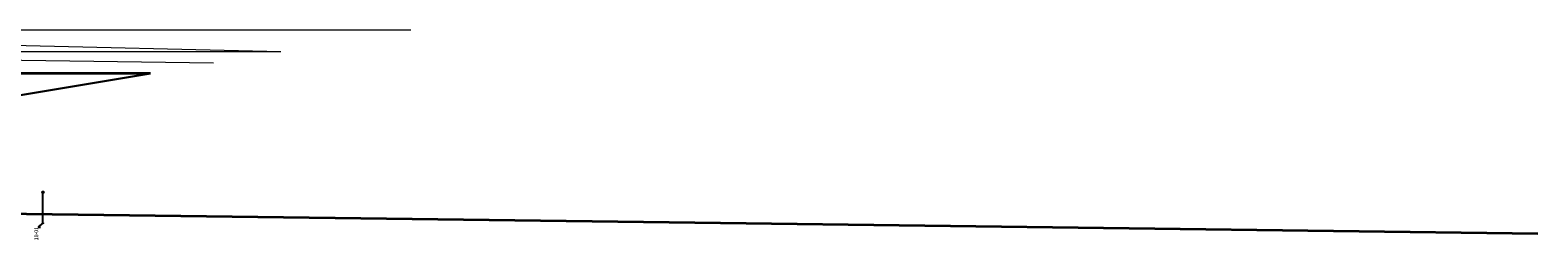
# Model space of a CAD drawing. Header units: metres. Extents: x -1018 to 1019, y -66 to 80.
# Tile 13 of 13: x 323 to 1019, y -17 to 80. Entities that reach past the tile are written whole.
import ezdxf

# ---------------------------------------------------------------- set-up
doc = ezdxf.new("R2010")
doc.units = ezdxf.units.M
doc.header["$MEASUREMENT"] = 0
for name, color, linetype, lineweight in [('704-L Płaszczyzny podejścia 3D3', 152, 'Continuous', 30), ('704-L Płaszczyzny podejścia 3D38', 171, 'Continuous', 35), ('704-L Płaszczyzny podejścia 3D93', 254, 'Continuous', 13), ('708-L Opisy_ numeracja obiektów20', 7, 'Continuous', 35), ('708-L Opisy_ numeracja obiektów85', 1, 'Continuous', 25), ('730-L Profil terenu 2D223', 35, 'Continuous', 35)]:
    doc.layers.add(name, color=color, linetype=linetype, lineweight=lineweight)
doc.styles.add('STYL_AUTOMATYCZNY_2', font='ARIALN.TTF')
doc.linetypes.add('Krawędź trawnika', pattern='A,0,[1,88_A.SC.02 Profil podejścia podłużny 1_5001.Shx,S=0.119048,R=0,X=0,Y=2.622076],-15,0', length=15)
doc.dimstyles.new('STYL_AUTOMATYCZNY__2', dxfattribs={"dimtxt": 0.18, "dimasz": 0.912, "dimexe": 0.18, "dimexo": 0.0625, "dimgap": 0, "dimtad": 0, "dimtih": 1, "dimtoh": 1, "dimdec": 4, "dimzin": 0, "dimdsep": 46, "dimcen": 0.09, "dimadec": 0, "dimazin": 0, "dimtfac": 1, "dimtdec": 4, "dimtmove": 0, "dimatfit": 3, "dimldrblk": 'ARROWHEAD_7', "dimfxl": 1, "dimtolj": 1, "dimtzin": 0, "dimarcsym": 0})

# ---------------------------------------------------------------- blocks, each defined once
blk = doc.blocks.new('ARROWHEAD_7')
at = {"color": 0, "linetype": 'Continuous', "lineweight": 0}
for p, q in [((0, 0), (-1, 0)), ((-0.25, 0), (0.25, 0)), ((0, -0.25), (0, 0.25))]:
    blk.add_line(p, q, dxfattribs=at)
blk.add_circle((0, 0), 0.25, dxfattribs=at)

msp = doc.modelspace()

# ---------------------------------------------------------------- linework, layer by layer
at = {"layer": '704-L Płaszczyzny podejścia 3D3', "color": 152, "linetype": 'Continuous', "lineweight": 30}
msp.add_line((319.045, 50), (379.045, 60), dxfattribs=at)
at = {"layer": '704-L Płaszczyzny podejścia 3D38', "color": 171, "linetype": 'Continuous', "lineweight": 35}
msp.add_line((379.045, 60), (19.045, 60), dxfattribs=at)
at = {"layer": '704-L Płaszczyzny podejścia 3D93', "color": 254, "linetype": 'Continuous', "lineweight": 13}
for p, q in [((499.045, 80), (19.045, 80)), ((439.045, 70), (19.045, 80)), ((439.045, 70), (19.045, 70)), ((408.045, 64.833), (19.045, 70))]:
    msp.add_line(p, q, dxfattribs=at)
at = {"layer": '708-L Opisy_ numeracja obiektów20', "color": 7, "linetype": 'Continuous', "lineweight": 35}
msp.add_circle((329.389, 5.37), 0.25, dxfattribs=at)
at = {"layer": '708-L Opisy_ numeracja obiektów85', "color": 1, "linetype": 'Continuous', "lineweight": 25}
msp.add_line((329.389, -8.917), (329.389, 5.12), dxfattribs=at)
at = {"layer": '730-L Profil terenu 2D223', "color": 35, "linetype": 'Krawędź trawnika', "lineweight": 35}
msp.add_lwpolyline([(1019.045, -13.861), (642, -8.917), (155.644, -2.54), (68.919, -1.926), (63.484, -1.898), (61.089, -1.694), (57.524, -1.607), (51.356, -1.053), (48.93, -0.97), (46.015, -0.908), (37.257, -0.88), (28.821, -0.938), (22.045, -0.895), (20.545, -0.14), (19.045, 0)], dxfattribs=at)

# ---------------------------------------------------------------- texts
at = {"layer": '708-L Opisy_ numeracja obiektów85', "color": 1, "linetype": 'Continuous', "lineweight": 25, "insert": (327.188, -16.759), "char_height": 1.75, "attachment_point": 7, "rotation": 90, "style": 'STYL_AUTOMATYCZNY_2'}
msp.add_mtext('\\A1;{\\pql;\\fArial Narrow|b0|i0|c238|p0;\\W1.000000;18-01}', dxfattribs=at)

# ---------------------------------------------------------------- leaders
at = {"layer": '708-L Opisy_ numeracja obiektów85', "color": 1, "linetype": 'Continuous', "lineweight": 25, "annotation_type": 0, "has_hookline": 1, "hookline_direction": 1, "text_width": 4.544, "horizontal_direction": (0, 1, 0)}
msp.add_leader([(329.389, -8.917), (327.188, -10.582), (327.724, -10.306), (327.724, -11.218)], dimstyle='STYL_AUTOMATYCZNY__2', dxfattribs=at)

doc.saveas('drawing.dxf')
